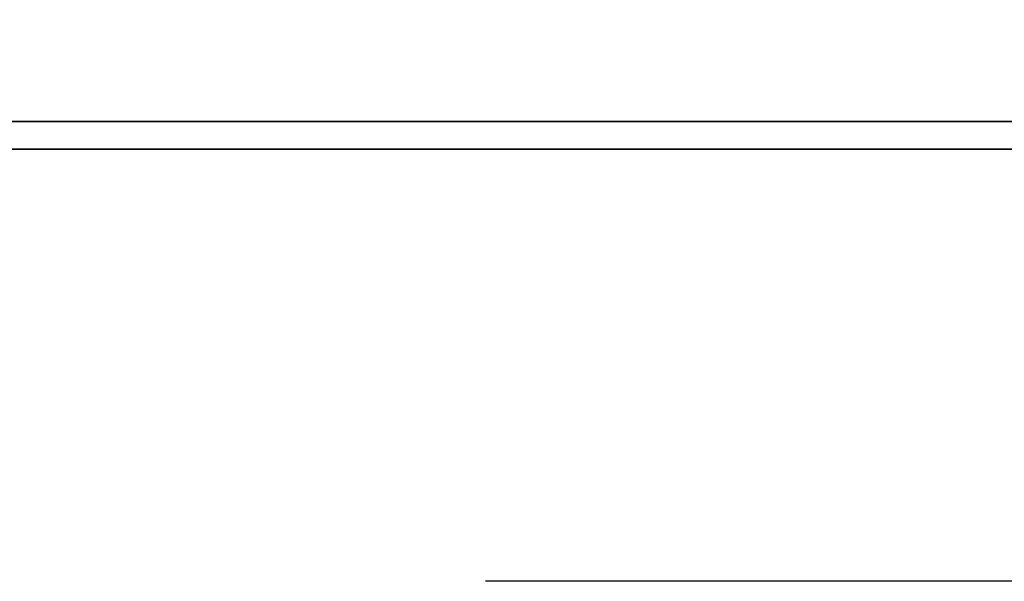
# Model space of a CAD drawing. Extents: x 629 to 797, y 78 to 153.
# Tile 28 of 48: x 762.78 to 765.92, y 110.28 to 112.07. Entities that reach past the tile are written whole.
import ezdxf

# ---------------------------------------------------------------- set-up
doc = ezdxf.new("R2010")
doc.units = 0
doc.header["$LTSCALE"] = 2
doc.header["$MEASUREMENT"] = 0
doc.linetypes.add('CENTER', pattern=[2, 1.25, -0.25, 0.25, -0.25])
for name, color, linetype in [('CL', 1, 'CENTER'), ('DIM', 4, 'CONTINUOUS'), ('layer 1', 7, 'CONTINUOUS')]:
    doc.layers.add(name, color=color, linetype=linetype)

# ---------------------------------------------------------------- blocks, each defined once
blk = doc.blocks.new('TBI MOTION logo(完整正式版)')
at = {"layer": 'layer 1', "color": 22, "lineweight": 35}
blk.add_open_spline([(75.90875, -9.47875), (75.90875, -9.47875), (75.90875, -12.28625), (75.90875, -12.28625), (75.90875, -12.28625), (75.90875, -12.28625), (75.90875, -12.47875), (75.90875, -12.47875), (75.90875, -12.47875), (75.90875, -12.47875), (75.71625, -12.47875), (75.71625, -12.47875), (75.71625, -12.47875), (75.71625, -12.47875), (-88.32875, -12.47875), (-88.32875, -12.47875), (-88.32875, -12.47875), (-88.32875, -12.47875), (-88.32875, -13.29375), (-88.32875, -13.29375), (-88.32875, -13.29375), (-88.32875, -13.29375), (82.89125, -13.29375), (82.89125, -13.29375), (82.89125, -13.29375), (82.89125, -13.29375), (75.90875, -9.47875), (75.90875, -9.47875)], degree=3, knots=[0, 0, 0, 0, 0.14285714, 0.14285714, 0.14285714, 0.14285714, 0.28571429, 0.28571429, 0.28571429, 0.28571429, 0.42857143, 0.42857143, 0.42857143, 0.42857143, 0.57142857, 0.57142857, 0.57142857, 0.57142857, 0.71428571, 0.71428571, 0.71428571, 0.71428571, 0.85714286, 0.85714286, 0.85714286, 0.85714286, 1, 1, 1, 1], dxfattribs=at)

msp = doc.modelspace()

# ---------------------------------------------------------------- linework, layer by layer
at = {"layer": 'CL', "color": 7, "ltscale": 5}
msp.add_line((796.7664, 110.2781, -0.2), (735.0667, 110.2781, -0.2), dxfattribs=at)

# ---------------------------------------------------------------- block references
at = {"layer": 'DIM', "xscale": 0.1079999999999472, "yscale": 0.1079999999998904, "zscale": 0.108}
msp.add_blockref('TBI MOTION logo(完整正式版)', (769.465, 113.0889), dxfattribs=at)

doc.saveas('drawing.dxf')
